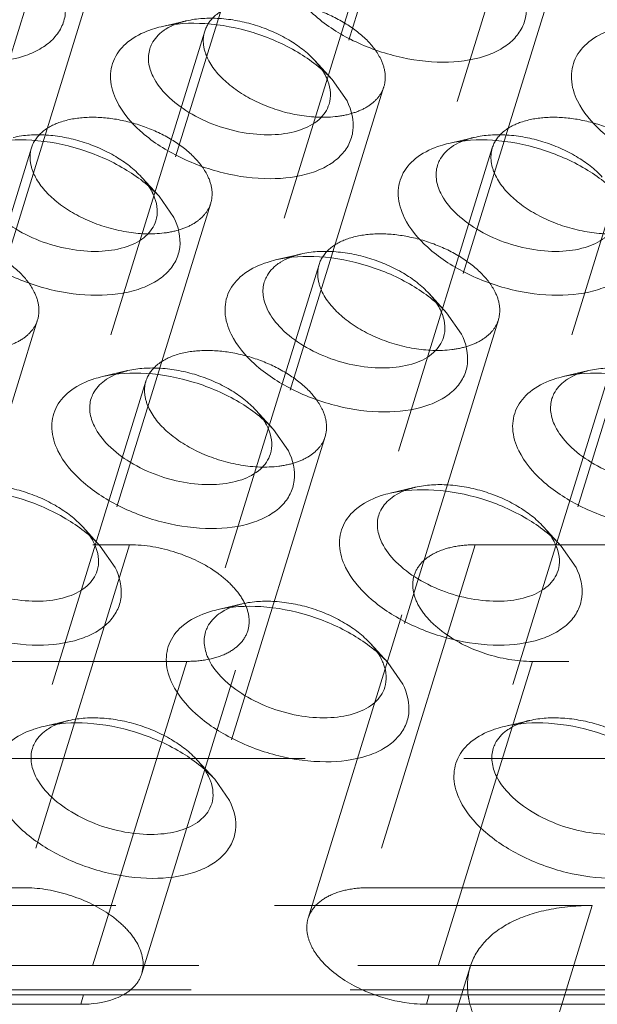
# Model space of a CAD drawing. Header units: millimetres. Extents: x 4065 to 8083, y -652 to 5416.
# Tile 249 of 256: x 5003 to 5012, y 5215 to 5231. Entities that reach past the tile are written whole.
import ezdxf

# ---------------------------------------------------------------- set-up
doc = ezdxf.new("R2010")
doc.units = ezdxf.units.MM
doc.header["$LTSCALE"] = 0.8
doc.linetypes.add('HIDDEN', pattern=[9.525, 6.35, -3.175])
doc.layers.get('0').update_dxf_attribs({"linetype": 'CONTINUOUS', "lineweight": 0})
doc.layers.add('3', color=5, linetype='HIDDEN', lineweight=0)

msp = doc.modelspace()

# ---------------------------------------------------------------- linework, layer by layer
for p, q in [((5008.196, 5230.235), (5008.434, 5229.894)), ((5005.427, 5228.37), (5005.665, 5228.029)), ((5010.026, 5226.505), (5010.264, 5226.164)), ((5007.257, 5224.64), (5007.495, 5224.299)), ((5004.488, 5222.775), (5004.726, 5222.434)), ((5011.857, 5222.775), (5012.095, 5222.434)), ((5009.088, 5220.911), (5009.326, 5220.569)), ((5006.318, 5219.046), (5006.556, 5218.705)), ((4961.894, 5215.597), (5094.796, 5215.597)), ((5004.222, 5215.597), (5004.176, 5215.447)), ((5009.748, 5215.597), (5009.702, 5215.447)), ((5004.176, 5215.447), (4965.491, 5215.447)), ((5048.387, 5215.447), (5009.702, 5215.447))]:
    msp.add_line(p, q)
for centre in [(5007.37, 5229.928), (5004.6, 5228.064), (5009.2, 5226.199), (5006.431, 5224.334), (5003.662, 5222.469), (5011.03, 5222.469), (5008.261, 5220.604), (5005.492, 5218.739)]:
    msp.add_arc(centre, 0.808, 20.4981, 26.1954)
for points, knots in [([(5003.835, 5231.758), (5003.906, 5231.613), (5003.967, 5231.366), (5003.874, 5231.059), (5003.73, 5230.865), (5003.519, 5230.71), (5003.146, 5230.552), (5002.57, 5230.485), (5001.838, 5230.584), (5001.126, 5230.846), (5000.533, 5231.231), (5000.239, 5231.577), (5000.151, 5231.758)], [0, 0, 0, 0, 0.096773, 0.141577, 0.188039, 0.23902, 0.296136, 0.42893, 0.580086, 0.73539, 0.87927, 1, 1, 1, 1]), ([(5011.203, 5231.758), (5011.274, 5231.613), (5011.335, 5231.366), (5011.242, 5231.059), (5011.098, 5230.865), (5010.888, 5230.71), (5010.515, 5230.552), (5009.939, 5230.485), (5009.207, 5230.584), (5008.494, 5230.846), (5007.902, 5231.231), (5007.608, 5231.577), (5007.519, 5231.758)], [0, 0, 0, 0, 0.096773, 0.141577, 0.188039, 0.23902, 0.296136, 0.42893, 0.580086, 0.73539, 0.87927, 1, 1, 1, 1]), ([(5004.75, 5229.894), (5004.696, 5230.003), (5004.625, 5230.231), (5004.689, 5230.587), (5004.93, 5230.87), (5005.156, 5230.983), (5005.281, 5231.028)], [0, 0, 0, 0, 0.254004, 0.482836, 0.721908, 1, 1, 1, 1]), ([(5005.281, 5231.028), (5005.296, 5231.033), (5005.355, 5231.053), (5005.415, 5231.069), (5005.461, 5231.08)], [0, 0, 0, 0, 0.243995, 1, 1, 1, 1]), ([(5005.461, 5231.08), (5005.689, 5231.134), (5006.191, 5231.159), (5006.939, 5231.015), (5007.637, 5230.712), (5008.038, 5230.408), (5008.196, 5230.235)], [0, 0, 0, 0, 0.236674, 0.49996, 0.763238, 1, 1, 1, 1]), ([(5005.493, 5231.014), (5005.508, 5231.024), (5005.571, 5231.067), (5005.64, 5231.101), (5005.695, 5231.123)], [0, 0, 0, 0, 0.238443, 1, 1, 1, 1]), ([(5012.118, 5229.894), (5012.065, 5230.003), (5011.993, 5230.231), (5012.058, 5230.587), (5012.298, 5230.87), (5012.524, 5230.983), (5012.65, 5231.028)], [0, 0, 0, 0, 0.254004, 0.482836, 0.721908, 1, 1, 1, 1]), ([(5005.28, 5230.728), (5005.288, 5230.755), (5005.334, 5230.867), (5005.42, 5230.96), (5005.493, 5231.014)], [0, 0, 0, 0, 0.240012, 1, 1, 1, 1]), ([(5005.332, 5230.285), (5005.296, 5230.357), (5005.247, 5230.503), (5005.259, 5230.659), (5005.28, 5230.728)], [0, 0, 0, 0, 0.525878, 1, 1, 1, 1]), ([(5008.146, 5229.843), (5008.118, 5229.75), (5007.989, 5229.567), (5007.672, 5229.406), (5007.266, 5229.338), (5006.648, 5229.378), (5006.039, 5229.593), (5005.559, 5229.953), (5005.387, 5230.173), (5005.332, 5230.285)], [0, 0, 0, 0, 0.088055, 0.191757, 0.316249, 0.457585, 0.752193, 0.885964, 1, 1, 1, 1]), ([(5008.127, 5230.211), (5008.149, 5230.151), (5008.178, 5230.027), (5008.164, 5229.9), (5008.146, 5229.843)], [0, 0, 0, 0, 0.519412, 1, 1, 1, 1]), ([(5008.434, 5229.894), (5008.505, 5229.748), (5008.566, 5229.501), (5008.473, 5229.194), (5008.329, 5229), (5008.119, 5228.845), (5007.746, 5228.687), (5007.17, 5228.621), (5006.437, 5228.719), (5005.725, 5228.981), (5005.133, 5229.366), (5004.839, 5229.713), (5004.75, 5229.894)], [0, 0, 0, 0, 0.096773, 0.141577, 0.188039, 0.23902, 0.296136, 0.42893, 0.580086, 0.73539, 0.87927, 1, 1, 1, 1]), ([(5015.803, 5229.894), (5015.874, 5229.748), (5015.935, 5229.501), (5015.842, 5229.194), (5015.697, 5229), (5015.487, 5228.845), (5015.114, 5228.687), (5014.538, 5228.621), (5013.806, 5228.719), (5013.094, 5228.981), (5012.501, 5229.366), (5012.207, 5229.713), (5012.118, 5229.894)], [0, 0, 0, 0, 0.096773, 0.141577, 0.188039, 0.23902, 0.296136, 0.42893, 0.580086, 0.73539, 0.87927, 1, 1, 1, 1]), ([(5002.691, 5229.215), (5002.92, 5229.269), (5003.422, 5229.294), (5004.17, 5229.15), (5004.868, 5228.847), (5005.269, 5228.543), (5005.427, 5228.37)], [0, 0, 0, 0, 0.236674, 0.49996, 0.763238, 1, 1, 1, 1]), ([(5009.349, 5228.029), (5009.296, 5228.138), (5009.224, 5228.366), (5009.288, 5228.722), (5009.529, 5229.005), (5009.755, 5229.118), (5009.881, 5229.163)], [0, 0, 0, 0, 0.254004, 0.482836, 0.721908, 1, 1, 1, 1]), ([(5009.879, 5228.863), (5009.888, 5228.891), (5009.933, 5229.002), (5010.019, 5229.095), (5010.093, 5229.149)], [0, 0, 0, 0, 0.240012, 1, 1, 1, 1]), ([(5009.881, 5229.163), (5009.895, 5229.168), (5009.954, 5229.188), (5010.014, 5229.205), (5010.06, 5229.215)], [0, 0, 0, 0, 0.243995, 1, 1, 1, 1]), ([(5010.06, 5229.215), (5010.288, 5229.269), (5010.791, 5229.294), (5011.538, 5229.15), (5012.236, 5228.847), (5012.637, 5228.543), (5012.796, 5228.37)], [0, 0, 0, 0, 0.236674, 0.49996, 0.763238, 1, 1, 1, 1]), ([(5010.093, 5229.149), (5010.107, 5229.16), (5010.171, 5229.202), (5010.24, 5229.236), (5010.294, 5229.258)], [0, 0, 0, 0, 0.238443, 1, 1, 1, 1]), ([(5009.931, 5228.42), (5009.896, 5228.492), (5009.847, 5228.638), (5009.858, 5228.794), (5009.879, 5228.863)], [0, 0, 0, 0, 0.525878, 1, 1, 1, 1]), ([(5005.377, 5227.978), (5005.349, 5227.885), (5005.22, 5227.702), (5004.903, 5227.541), (5004.497, 5227.473), (5003.879, 5227.513), (5003.27, 5227.729), (5002.79, 5228.089), (5002.618, 5228.308), (5002.562, 5228.42)], [0, 0, 0, 0, 0.088055, 0.191757, 0.316249, 0.457585, 0.752193, 0.885964, 1, 1, 1, 1]), ([(5005.357, 5228.347), (5005.38, 5228.286), (5005.409, 5228.162), (5005.395, 5228.035), (5005.377, 5227.978)], [0, 0, 0, 0, 0.519412, 1, 1, 1, 1]), ([(5012.746, 5227.978), (5012.717, 5227.885), (5012.589, 5227.702), (5012.271, 5227.541), (5011.866, 5227.473), (5011.247, 5227.513), (5010.638, 5227.729), (5010.158, 5228.089), (5009.986, 5228.308), (5009.931, 5228.42)], [0, 0, 0, 0, 0.088055, 0.191757, 0.316249, 0.457585, 0.752193, 0.885964, 1, 1, 1, 1]), ([(5005.665, 5228.029), (5005.736, 5227.884), (5005.797, 5227.636), (5005.704, 5227.329), (5005.56, 5227.135), (5005.35, 5226.981), (5004.977, 5226.823), (5004.401, 5226.756), (5003.668, 5226.855), (5002.956, 5227.116), (5002.364, 5227.501), (5002.07, 5227.848), (5001.981, 5228.029)], [0, 0, 0, 0, 0.096773, 0.141577, 0.188039, 0.23902, 0.296136, 0.42893, 0.580086, 0.73539, 0.87927, 1, 1, 1, 1]), ([(5013.034, 5228.029), (5013.105, 5227.884), (5013.166, 5227.636), (5013.073, 5227.329), (5012.928, 5227.135), (5012.718, 5226.981), (5012.345, 5226.823), (5011.769, 5226.756), (5011.037, 5226.855), (5010.325, 5227.116), (5009.732, 5227.501), (5009.438, 5227.848), (5009.349, 5228.029)], [0, 0, 0, 0, 0.096773, 0.141577, 0.188039, 0.23902, 0.296136, 0.42893, 0.580086, 0.73539, 0.87927, 1, 1, 1, 1]), ([(5007.291, 5227.351), (5007.519, 5227.404), (5008.022, 5227.43), (5008.769, 5227.285), (5009.467, 5226.982), (5009.868, 5226.678), (5010.026, 5226.505)], [0, 0, 0, 0, 0.236674, 0.49996, 0.763238, 1, 1, 1, 1]), ([(5006.58, 5226.164), (5006.527, 5226.273), (5006.455, 5226.502), (5006.519, 5226.857), (5006.76, 5227.14), (5006.986, 5227.254), (5007.112, 5227.298)], [0, 0, 0, 0, 0.254004, 0.482836, 0.721908, 1, 1, 1, 1]), ([(5007.11, 5226.998), (5007.119, 5227.026), (5007.164, 5227.137), (5007.25, 5227.23), (5007.323, 5227.284)], [0, 0, 0, 0, 0.240012, 1, 1, 1, 1]), ([(5007.112, 5227.298), (5007.126, 5227.303), (5007.185, 5227.323), (5007.245, 5227.34), (5007.291, 5227.351)], [0, 0, 0, 0, 0.243995, 1, 1, 1, 1]), ([(5007.323, 5227.284), (5007.338, 5227.295), (5007.401, 5227.338), (5007.471, 5227.372), (5007.525, 5227.393)], [0, 0, 0, 0, 0.238443, 1, 1, 1, 1]), ([(5007.162, 5226.556), (5007.127, 5226.627), (5007.078, 5226.774), (5007.089, 5226.93), (5007.11, 5226.998)], [0, 0, 0, 0, 0.525878, 1, 1, 1, 1]), ([(5009.977, 5226.113), (5009.948, 5226.02), (5009.82, 5225.837), (5009.502, 5225.676), (5009.096, 5225.609), (5008.478, 5225.648), (5007.869, 5225.864), (5007.389, 5226.224), (5007.217, 5226.443), (5007.162, 5226.556)], [0, 0, 0, 0, 0.088055, 0.191757, 0.316249, 0.457585, 0.752193, 0.885964, 1, 1, 1, 1]), ([(5009.957, 5226.482), (5009.979, 5226.421), (5010.009, 5226.297), (5009.994, 5226.17), (5009.977, 5226.113)], [0, 0, 0, 0, 0.519412, 1, 1, 1, 1]), ([(5010.264, 5226.164), (5010.336, 5226.019), (5010.396, 5225.771), (5010.303, 5225.465), (5010.159, 5225.271), (5009.949, 5225.116), (5009.576, 5224.958), (5009, 5224.891), (5008.268, 5224.99), (5007.555, 5225.251), (5006.963, 5225.636), (5006.669, 5225.983), (5006.58, 5226.164)], [0, 0, 0, 0, 0.096773, 0.141577, 0.188039, 0.23902, 0.296136, 0.42893, 0.580086, 0.73539, 0.87927, 1, 1, 1, 1]), ([(5004.522, 5225.486), (5004.75, 5225.539), (5005.252, 5225.565), (5006, 5225.42), (5006.698, 5225.118), (5007.099, 5224.813), (5007.257, 5224.64)], [0, 0, 0, 0, 0.236674, 0.49996, 0.763238, 1, 1, 1, 1]), ([(5004.554, 5225.419), (5004.569, 5225.43), (5004.632, 5225.473), (5004.702, 5225.507), (5004.756, 5225.528)], [0, 0, 0, 0, 0.238443, 1, 1, 1, 1]), ([(5011.89, 5225.486), (5012.118, 5225.539), (5012.621, 5225.565), (5013.368, 5225.42), (5014.067, 5225.118), (5014.468, 5224.813), (5014.626, 5224.64)], [0, 0, 0, 0, 0.236674, 0.49996, 0.763238, 1, 1, 1, 1]), ([(5011.923, 5225.419), (5011.937, 5225.43), (5012.001, 5225.473), (5012.07, 5225.507), (5012.124, 5225.528)], [0, 0, 0, 0, 0.238443, 1, 1, 1, 1]), ([(5003.811, 5224.299), (5003.757, 5224.408), (5003.686, 5224.637), (5003.75, 5224.992), (5003.991, 5225.275), (5004.217, 5225.389), (5004.343, 5225.433)], [0, 0, 0, 0, 0.254004, 0.482836, 0.721908, 1, 1, 1, 1]), ([(5004.341, 5225.133), (5004.35, 5225.161), (5004.395, 5225.273), (5004.481, 5225.365), (5004.554, 5225.419)], [0, 0, 0, 0, 0.240012, 1, 1, 1, 1]), ([(5004.343, 5225.433), (5004.357, 5225.438), (5004.416, 5225.458), (5004.476, 5225.475), (5004.522, 5225.486)], [0, 0, 0, 0, 0.243995, 1, 1, 1, 1]), ([(5011.18, 5224.299), (5011.126, 5224.408), (5011.054, 5224.637), (5011.119, 5224.992), (5011.359, 5225.275), (5011.585, 5225.389), (5011.711, 5225.433)], [0, 0, 0, 0, 0.254004, 0.482836, 0.721908, 1, 1, 1, 1]), ([(5011.71, 5225.133), (5011.718, 5225.161), (5011.763, 5225.273), (5011.849, 5225.365), (5011.923, 5225.419)], [0, 0, 0, 0, 0.240012, 1, 1, 1, 1]), ([(5011.711, 5225.433), (5011.725, 5225.438), (5011.784, 5225.458), (5011.844, 5225.475), (5011.89, 5225.486)], [0, 0, 0, 0, 0.243995, 1, 1, 1, 1]), ([(5004.393, 5224.691), (5004.358, 5224.762), (5004.309, 5224.909), (5004.32, 5225.065), (5004.341, 5225.133)], [0, 0, 0, 0, 0.525878, 1, 1, 1, 1]), ([(5011.761, 5224.691), (5011.726, 5224.762), (5011.677, 5224.909), (5011.688, 5225.065), (5011.71, 5225.133)], [0, 0, 0, 0, 0.525878, 1, 1, 1, 1]), ([(5007.207, 5224.248), (5007.179, 5224.156), (5007.051, 5223.973), (5006.733, 5223.811), (5006.327, 5223.744), (5005.709, 5223.783), (5005.1, 5223.999), (5004.62, 5224.359), (5004.448, 5224.578), (5004.393, 5224.691)], [0, 0, 0, 0, 0.088055, 0.191757, 0.316249, 0.457585, 0.752193, 0.885964, 1, 1, 1, 1]), ([(5007.188, 5224.617), (5007.21, 5224.556), (5007.239, 5224.433), (5007.225, 5224.305), (5007.207, 5224.248)], [0, 0, 0, 0, 0.519412, 1, 1, 1, 1]), ([(5014.576, 5224.248), (5014.547, 5224.156), (5014.419, 5223.973), (5014.101, 5223.811), (5013.696, 5223.744), (5013.077, 5223.783), (5012.469, 5223.999), (5011.988, 5224.359), (5011.816, 5224.578), (5011.761, 5224.691)], [0, 0, 0, 0, 0.088055, 0.191757, 0.316249, 0.457585, 0.752193, 0.885964, 1, 1, 1, 1]), ([(5007.495, 5224.299), (5007.567, 5224.154), (5007.627, 5223.906), (5007.534, 5223.6), (5007.39, 5223.406), (5007.18, 5223.251), (5006.807, 5223.093), (5006.231, 5223.026), (5005.499, 5223.125), (5004.786, 5223.386), (5004.194, 5223.771), (5003.9, 5224.118), (5003.811, 5224.299)], [0, 0, 0, 0, 0.096773, 0.141577, 0.188039, 0.23902, 0.296136, 0.42893, 0.580086, 0.73539, 0.87927, 1, 1, 1, 1]), ([(5014.864, 5224.299), (5014.935, 5224.154), (5014.996, 5223.906), (5014.903, 5223.6), (5014.759, 5223.406), (5014.548, 5223.251), (5014.175, 5223.093), (5013.599, 5223.026), (5012.867, 5223.125), (5012.155, 5223.386), (5011.562, 5223.771), (5011.268, 5224.118), (5011.18, 5224.299)], [0, 0, 0, 0, 0.096773, 0.141577, 0.188039, 0.23902, 0.296136, 0.42893, 0.580086, 0.73539, 0.87927, 1, 1, 1, 1]), ([(5001.753, 5223.621), (5001.981, 5223.674), (5002.483, 5223.7), (5003.231, 5223.556), (5003.929, 5223.253), (5004.33, 5222.948), (5004.488, 5222.775)], [0, 0, 0, 0, 0.236674, 0.49996, 0.763238, 1, 1, 1, 1]), ([(5008.942, 5223.569), (5008.956, 5223.574), (5009.015, 5223.594), (5009.075, 5223.61), (5009.121, 5223.621)], [0, 0, 0, 0, 0.243995, 1, 1, 1, 1]), ([(5009.121, 5223.621), (5009.349, 5223.674), (5009.852, 5223.7), (5010.599, 5223.556), (5011.298, 5223.253), (5011.699, 5222.948), (5011.857, 5222.775)], [0, 0, 0, 0, 0.236674, 0.49996, 0.763238, 1, 1, 1, 1]), ([(5009.154, 5223.554), (5009.168, 5223.565), (5009.232, 5223.608), (5009.301, 5223.642), (5009.355, 5223.663)], [0, 0, 0, 0, 0.238443, 1, 1, 1, 1]), ([(5008.41, 5222.434), (5008.357, 5222.544), (5008.285, 5222.772), (5008.35, 5223.128), (5008.59, 5223.41), (5008.816, 5223.524), (5008.942, 5223.569)], [0, 0, 0, 0, 0.254004, 0.482836, 0.721908, 1, 1, 1, 1]), ([(5008.94, 5223.268), (5008.949, 5223.296), (5008.994, 5223.408), (5009.08, 5223.5), (5009.154, 5223.554)], [0, 0, 0, 0, 0.240012, 1, 1, 1, 1]), ([(5008.992, 5222.826), (5008.957, 5222.897), (5008.908, 5223.044), (5008.919, 5223.2), (5008.94, 5223.268)], [0, 0, 0, 0, 0.525878, 1, 1, 1, 1]), ([(5004.438, 5222.383), (5004.41, 5222.291), (5004.281, 5222.108), (5003.964, 5221.946), (5003.558, 5221.879), (5002.94, 5221.919), (5002.331, 5222.134), (5001.851, 5222.494), (5001.679, 5222.713), (5001.624, 5222.826)], [0, 0, 0, 0, 0.088055, 0.191757, 0.316249, 0.457585, 0.752193, 0.885964, 1, 1, 1, 1]), ([(5004.419, 5222.752), (5004.441, 5222.691), (5004.47, 5222.568), (5004.456, 5222.441), (5004.438, 5222.383)], [0, 0, 0, 0, 0.519412, 1, 1, 1, 1]), ([(5011.807, 5222.383), (5011.778, 5222.291), (5011.65, 5222.108), (5011.332, 5221.946), (5010.927, 5221.879), (5010.308, 5221.919), (5009.699, 5222.134), (5009.219, 5222.494), (5009.047, 5222.713), (5008.992, 5222.826)], [0, 0, 0, 0, 0.088055, 0.191757, 0.316249, 0.457585, 0.752193, 0.885964, 1, 1, 1, 1]), ([(5011.787, 5222.752), (5011.81, 5222.691), (5011.839, 5222.568), (5011.824, 5222.441), (5011.807, 5222.383)], [0, 0, 0, 0, 0.519412, 1, 1, 1, 1]), ([(5004.726, 5222.434), (5004.797, 5222.289), (5004.858, 5222.041), (5004.765, 5221.735), (5004.621, 5221.541), (5004.411, 5221.386), (5004.038, 5221.228), (5003.462, 5221.161), (5002.73, 5221.26), (5002.017, 5221.521), (5001.425, 5221.907), (5001.131, 5222.253), (5001.042, 5222.434)], [0, 0, 0, 0, 0.096773, 0.141577, 0.188039, 0.23902, 0.296136, 0.42893, 0.580086, 0.73539, 0.87927, 1, 1, 1, 1]), ([(5012.095, 5222.434), (5012.166, 5222.289), (5012.227, 5222.041), (5012.134, 5221.735), (5011.99, 5221.541), (5011.779, 5221.386), (5011.406, 5221.228), (5010.83, 5221.161), (5010.098, 5221.26), (5009.386, 5221.521), (5008.793, 5221.907), (5008.499, 5222.253), (5008.41, 5222.434)], [0, 0, 0, 0, 0.096773, 0.141577, 0.188039, 0.23902, 0.296136, 0.42893, 0.580086, 0.73539, 0.87927, 1, 1, 1, 1]), ([(5006.173, 5221.704), (5006.187, 5221.709), (5006.246, 5221.729), (5006.306, 5221.745), (5006.352, 5221.756)], [0, 0, 0, 0, 0.243995, 1, 1, 1, 1]), ([(5006.352, 5221.756), (5006.58, 5221.81), (5007.083, 5221.835), (5007.83, 5221.691), (5008.528, 5221.388), (5008.929, 5221.084), (5009.088, 5220.911)], [0, 0, 0, 0, 0.236674, 0.49996, 0.763238, 1, 1, 1, 1]), ([(5006.385, 5221.689), (5006.399, 5221.7), (5006.463, 5221.743), (5006.532, 5221.777), (5006.586, 5221.798)], [0, 0, 0, 0, 0.238443, 1, 1, 1, 1]), ([(5005.641, 5220.569), (5005.588, 5220.679), (5005.516, 5220.907), (5005.58, 5221.263), (5005.821, 5221.545), (5006.047, 5221.659), (5006.173, 5221.704)], [0, 0, 0, 0, 0.254004, 0.482836, 0.721908, 1, 1, 1, 1]), ([(5006.171, 5221.404), (5006.18, 5221.431), (5006.225, 5221.543), (5006.311, 5221.635), (5006.385, 5221.689)], [0, 0, 0, 0, 0.240012, 1, 1, 1, 1]), ([(5006.223, 5220.961), (5006.188, 5221.032), (5006.139, 5221.179), (5006.15, 5221.335), (5006.171, 5221.404)], [0, 0, 0, 0, 0.525878, 1, 1, 1, 1]), ([(5009.038, 5220.518), (5009.009, 5220.426), (5008.881, 5220.243), (5008.563, 5220.082), (5008.158, 5220.014), (5007.539, 5220.054), (5006.93, 5220.269), (5006.45, 5220.629), (5006.278, 5220.848), (5006.223, 5220.961)], [0, 0, 0, 0, 0.088055, 0.191757, 0.316249, 0.457585, 0.752193, 0.885964, 1, 1, 1, 1]), ([(5009.018, 5220.887), (5009.041, 5220.827), (5009.07, 5220.703), (5009.055, 5220.576), (5009.038, 5220.518)], [0, 0, 0, 0, 0.519412, 1, 1, 1, 1]), ([(5009.326, 5220.569), (5009.397, 5220.424), (5009.458, 5220.177), (5009.365, 5219.87), (5009.22, 5219.676), (5009.01, 5219.521), (5008.637, 5219.363), (5008.061, 5219.296), (5007.329, 5219.395), (5006.617, 5219.657), (5006.024, 5220.042), (5005.73, 5220.388), (5005.641, 5220.569)], [0, 0, 0, 0, 0.096773, 0.141577, 0.188039, 0.23902, 0.296136, 0.42893, 0.580086, 0.73539, 0.87927, 1, 1, 1, 1]), ([(5003.404, 5219.839), (5003.418, 5219.844), (5003.477, 5219.864), (5003.537, 5219.88), (5003.583, 5219.891)], [0, 0, 0, 0, 0.243995, 1, 1, 1, 1]), ([(5003.583, 5219.891), (5003.811, 5219.945), (5004.314, 5219.97), (5005.061, 5219.826), (5005.759, 5219.523), (5006.16, 5219.219), (5006.318, 5219.046)], [0, 0, 0, 0, 0.236674, 0.49996, 0.763238, 1, 1, 1, 1]), ([(5003.615, 5219.825), (5003.63, 5219.835), (5003.693, 5219.878), (5003.763, 5219.912), (5003.817, 5219.934)], [0, 0, 0, 0, 0.238443, 1, 1, 1, 1]), ([(5010.772, 5219.839), (5010.786, 5219.844), (5010.845, 5219.864), (5010.906, 5219.88), (5010.951, 5219.891)], [0, 0, 0, 0, 0.243995, 1, 1, 1, 1]), ([(5010.951, 5219.891), (5011.179, 5219.945), (5011.682, 5219.97), (5012.429, 5219.826), (5013.128, 5219.523), (5013.529, 5219.219), (5013.687, 5219.046)], [0, 0, 0, 0, 0.236674, 0.49996, 0.763238, 1, 1, 1, 1]), ([(5010.984, 5219.825), (5010.999, 5219.835), (5011.062, 5219.878), (5011.131, 5219.912), (5011.185, 5219.934)], [0, 0, 0, 0, 0.238443, 1, 1, 1, 1]), ([(5002.872, 5218.705), (5002.819, 5218.814), (5002.747, 5219.042), (5002.811, 5219.398), (5003.052, 5219.681), (5003.278, 5219.794), (5003.404, 5219.839)], [0, 0, 0, 0, 0.254004, 0.482836, 0.721908, 1, 1, 1, 1]), ([(5003.402, 5219.539), (5003.411, 5219.566), (5003.456, 5219.678), (5003.542, 5219.771), (5003.615, 5219.825)], [0, 0, 0, 0, 0.240012, 1, 1, 1, 1]), ([(5010.241, 5218.705), (5010.187, 5218.814), (5010.115, 5219.042), (5010.18, 5219.398), (5010.42, 5219.681), (5010.647, 5219.794), (5010.772, 5219.839)], [0, 0, 0, 0, 0.254004, 0.482836, 0.721908, 1, 1, 1, 1]), ([(5010.771, 5219.539), (5010.779, 5219.566), (5010.825, 5219.678), (5010.91, 5219.771), (5010.984, 5219.825)], [0, 0, 0, 0, 0.240012, 1, 1, 1, 1]), ([(5003.454, 5219.096), (5003.419, 5219.168), (5003.37, 5219.314), (5003.381, 5219.47), (5003.402, 5219.539)], [0, 0, 0, 0, 0.525878, 1, 1, 1, 1]), ([(5010.822, 5219.096), (5010.787, 5219.168), (5010.738, 5219.314), (5010.75, 5219.47), (5010.771, 5219.539)], [0, 0, 0, 0, 0.525878, 1, 1, 1, 1]), ([(5006.269, 5218.654), (5006.24, 5218.561), (5006.112, 5218.378), (5005.794, 5218.217), (5005.388, 5218.149), (5004.77, 5218.189), (5004.161, 5218.405), (5003.681, 5218.764), (5003.509, 5218.984), (5003.454, 5219.096)], [0, 0, 0, 0, 0.088055, 0.191757, 0.316249, 0.457585, 0.752193, 0.885964, 1, 1, 1, 1]), ([(5013.637, 5218.654), (5013.609, 5218.561), (5013.48, 5218.378), (5013.162, 5218.217), (5012.757, 5218.149), (5012.139, 5218.189), (5011.53, 5218.405), (5011.049, 5218.764), (5010.878, 5218.984), (5010.822, 5219.096)], [0, 0, 0, 0, 0.088055, 0.191757, 0.316249, 0.457585, 0.752193, 0.885964, 1, 1, 1, 1]), ([(5006.249, 5219.022), (5006.271, 5218.962), (5006.301, 5218.838), (5006.286, 5218.711), (5006.269, 5218.654)], [0, 0, 0, 0, 0.519412, 1, 1, 1, 1]), ([(5006.556, 5218.705), (5006.628, 5218.559), (5006.688, 5218.312), (5006.595, 5218.005), (5006.451, 5217.811), (5006.241, 5217.656), (5005.868, 5217.498), (5005.292, 5217.432), (5004.56, 5217.53), (5003.848, 5217.792), (5003.255, 5218.177), (5002.961, 5218.524), (5002.872, 5218.705)], [0, 0, 0, 0, 0.096773, 0.141577, 0.188039, 0.23902, 0.296136, 0.42893, 0.580086, 0.73539, 0.87927, 1, 1, 1, 1]), ([(5013.925, 5218.705), (5013.996, 5218.559), (5014.057, 5218.312), (5013.964, 5218.005), (5013.82, 5217.811), (5013.61, 5217.656), (5013.237, 5217.498), (5012.66, 5217.432), (5011.928, 5217.53), (5011.216, 5217.792), (5010.623, 5218.177), (5010.33, 5218.524), (5010.241, 5218.705)], [0, 0, 0, 0, 0.096773, 0.141577, 0.188039, 0.23902, 0.296136, 0.42893, 0.580086, 0.73539, 0.87927, 1, 1, 1, 1]), ([(5004.842, 5215.591), (5004.797, 5215.567), (5004.587, 5215.476), (5004.353, 5215.447), (5004.176, 5215.447)], [0, 0, 0, 0, 0.224131, 1, 1, 1, 1]), ([(5009.702, 5215.447), (5009.636, 5215.447), (5009.362, 5215.461), (5009.091, 5215.522), (5008.895, 5215.591)], [0, 0, 0, 0, 0.240946, 1, 1, 1, 1])]:
    msp.add_open_spline(points, degree=3, knots=knots)
for points in [[(5008.04, 5230.381), (5008.06, 5230.35), (5008.079, 5230.318), (5008.095, 5230.285)], [(5005.271, 5228.516), (5005.291, 5228.485), (5005.309, 5228.453), (5005.326, 5228.42)], [(5009.871, 5226.651), (5009.89, 5226.62), (5009.909, 5226.588), (5009.925, 5226.556)], [(5007.102, 5224.787), (5007.121, 5224.756), (5007.14, 5224.724), (5007.156, 5224.691)], [(5004.332, 5222.922), (5004.352, 5222.891), (5004.371, 5222.859), (5004.387, 5222.826)], [(5011.701, 5222.922), (5011.721, 5222.891), (5011.739, 5222.859), (5011.755, 5222.826)], [(5008.932, 5221.057), (5008.952, 5221.026), (5008.97, 5220.994), (5008.986, 5220.961)], [(5006.163, 5219.192), (5006.183, 5219.161), (5006.201, 5219.129), (5006.217, 5219.096)]]:
    msp.add_open_spline(points, degree=3)
at = {"layer": '3'}
for p, q in [((5007.095, 5236.603), (5005.28, 5230.728)), ((5009.962, 5235.717), (5008.146, 5229.842)), ((5004.326, 5234.738), (5002.511, 5228.863)), ((5011.695, 5234.738), (5009.879, 5228.863)), ((5007.193, 5233.852), (5005.377, 5227.977)), ((5008.926, 5232.873), (5007.11, 5226.998)), ((5004.423, 5231.988), (5002.608, 5226.113)), ((5011.792, 5231.988), (5009.976, 5226.113)), ((5005.864, 5231.175), (5005.46, 5231.08)), ((5006.157, 5231.009), (5004.341, 5225.134)), ((5013.525, 5231.009), (5011.71, 5225.134)), ((5007.916, 5230.541), (5008.196, 5230.235)), ((5009.023, 5230.123), (5007.207, 5224.248)), ((5010.464, 5229.31), (5010.06, 5229.215)), ((5003.387, 5229.144), (5001.572, 5223.269)), ((5010.756, 5229.144), (5008.94, 5223.269)), ((5005.147, 5228.676), (5005.427, 5228.37)), ((5006.254, 5228.258), (5004.438, 5222.383)), ((5013.622, 5228.258), (5011.807, 5222.383)), ((5007.695, 5227.446), (5007.291, 5227.351)), ((5007.987, 5227.279), (5006.171, 5221.404)), ((5009.746, 5226.812), (5010.026, 5226.505)), ((5003.485, 5226.393), (5001.669, 5220.518)), ((5010.853, 5226.393), (5009.038, 5220.518)), ((5004.925, 5225.581), (5004.522, 5225.486)), ((5012.294, 5225.581), (5011.89, 5225.486)), ((5005.218, 5225.414), (5003.402, 5219.539)), ((5012.586, 5225.414), (5010.771, 5219.539)), ((5006.977, 5224.947), (5007.257, 5224.64)), ((5008.084, 5224.528), (5006.268, 5218.653)), ((5009.525, 5223.716), (5009.121, 5223.621)), ((5004.208, 5223.082), (5004.488, 5222.775)), ((5011.576, 5223.082), (5011.856, 5222.775)), ((4966.271, 5222.796), (5004.955, 5222.796)), ((5004.955, 5222.796), (5003.261, 5217.312)), ((5010.482, 5222.796), (5008.787, 5217.312)), ((5010.482, 5222.796), (5049.166, 5222.796)), ((5007.812, 5216.823), (5009.506, 5222.306)), ((5006.756, 5221.851), (5006.352, 5221.756)), ((5005.152, 5215.937), (5006.846, 5221.42)), ((5008.807, 5221.217), (5009.087, 5220.911)), ((5005.87, 5220.931), (4967.186, 5220.931)), ((5005.87, 5220.931), (5004.222, 5215.597)), ((5011.397, 5220.931), (5009.748, 5215.597)), ((5050.081, 5220.931), (5011.397, 5220.931)), ((5003.987, 5219.986), (5003.583, 5219.891)), ((5011.355, 5219.986), (5010.951, 5219.891)), ((5015.383, 5219.377), (4977.159, 5219.377)), ((5006.038, 5219.352), (5006.318, 5219.046)), ((4964.576, 5217.312), (5003.261, 5217.312)), ((5008.787, 5217.312), (5047.472, 5217.312)), ((5012.354, 5217.027), (4999.459, 5217.027)), ((5012.354, 5217.027), (5011.628, 5214.677)), ((4962.884, 5216.069), (5094.595, 5216.069)), ((5005.174, 5216.069), (5005.151, 5215.936)), ((5010.403, 5216.048), (5009.677, 5213.698)), ((4962.763, 5215.677), (5094.474, 5215.677))]:
    msp.add_line(p, q, dxfattribs=at)
for centre in [(5006.101, 5230.092), (5010.701, 5228.227), (5007.931, 5226.362), (5005.162, 5224.498), (5012.531, 5224.498), (5009.762, 5222.633), (5006.993, 5220.768), (5004.223, 5218.903), (5011.592, 5218.903)]:
    msp.add_arc(centre, 1.108, 109.6104, 111.5294, dxfattribs=at)
for points, knots in [([(5008.971, 5230.566), (5008.916, 5230.678), (5008.744, 5230.898), (5008.394, 5231.16), (5007.964, 5231.362), (5007.496, 5231.483), (5007.036, 5231.513), (5006.631, 5231.445), (5006.313, 5231.284), (5006.185, 5231.101), (5006.157, 5231.008)], [0, 0, 0, 0, 0.11391, 0.247494, 0.393901, 0.543049, 0.684203, 0.808528, 0.912094, 1, 1, 1, 1]), ([(5005.865, 5231.175), (5006.036, 5231.215), (5006.413, 5231.234), (5006.973, 5231.126), (5007.497, 5230.899), (5007.798, 5230.671), (5007.916, 5230.541)], [0, 0, 0, 0, 0.236698, 0.500006, 0.763355, 1, 1, 1, 1]), ([(5006.157, 5231.008), (5006.135, 5230.94), (5006.124, 5230.784), (5006.173, 5230.637), (5006.208, 5230.566)], [0, 0, 0, 0, 0.474456, 1, 1, 1, 1]), ([(5006.208, 5230.566), (5006.283, 5230.413), (5006.541, 5230.125), (5007.053, 5229.823), (5007.655, 5229.642), (5008.08, 5229.622), (5008.28, 5229.647)], [0, 0, 0, 0, 0.214357, 0.471697, 0.744871, 1, 1, 1, 1]), ([(5009.023, 5230.123), (5009.044, 5230.192), (5009.055, 5230.348), (5009.006, 5230.494), (5008.971, 5230.566)], [0, 0, 0, 0, 0.474456, 1, 1, 1, 1]), ([(5007.916, 5230.541), (5007.928, 5230.528), (5007.973, 5230.478), (5008.013, 5230.423), (5008.04, 5230.381)], [0, 0, 0, 0, 0.259084, 1, 1, 1, 1]), ([(5008.28, 5229.647), (5008.371, 5229.659), (5008.542, 5229.695), (5008.767, 5229.795), (5008.936, 5229.938), (5009.004, 5230.061), (5009.023, 5230.123)], [0, 0, 0, 0, 0.296731, 0.558772, 0.78922, 1, 1, 1, 1]), ([(5006.202, 5228.701), (5006.147, 5228.813), (5005.975, 5229.033), (5005.625, 5229.295), (5005.195, 5229.497), (5004.726, 5229.619), (5004.267, 5229.648), (5003.862, 5229.58), (5003.544, 5229.419), (5003.416, 5229.236), (5003.387, 5229.143)], [0, 0, 0, 0, 0.11391, 0.247494, 0.393901, 0.543049, 0.684203, 0.808528, 0.912094, 1, 1, 1, 1]), ([(5013.571, 5228.701), (5013.515, 5228.813), (5013.344, 5229.033), (5012.994, 5229.295), (5012.563, 5229.497), (5012.095, 5229.619), (5011.636, 5229.648), (5011.23, 5229.58), (5010.913, 5229.419), (5010.784, 5229.236), (5010.756, 5229.143)], [0, 0, 0, 0, 0.11391, 0.247494, 0.393901, 0.543049, 0.684203, 0.808528, 0.912094, 1, 1, 1, 1]), ([(5003.096, 5229.31), (5003.267, 5229.351), (5003.644, 5229.37), (5004.204, 5229.261), (5004.728, 5229.034), (5005.028, 5228.806), (5005.147, 5228.676)], [0, 0, 0, 0, 0.236698, 0.500006, 0.763355, 1, 1, 1, 1]), ([(5010.464, 5229.31), (5010.635, 5229.351), (5011.012, 5229.37), (5011.573, 5229.261), (5012.096, 5229.034), (5012.397, 5228.806), (5012.515, 5228.676)], [0, 0, 0, 0, 0.236698, 0.500006, 0.763355, 1, 1, 1, 1]), ([(5003.387, 5229.143), (5003.366, 5229.075), (5003.355, 5228.919), (5003.404, 5228.772), (5003.439, 5228.701)], [0, 0, 0, 0, 0.474456, 1, 1, 1, 1]), ([(5010.756, 5229.143), (5010.735, 5229.075), (5010.724, 5228.919), (5010.772, 5228.772), (5010.808, 5228.701)], [0, 0, 0, 0, 0.474456, 1, 1, 1, 1]), ([(5003.439, 5228.701), (5003.514, 5228.548), (5003.772, 5228.261), (5004.284, 5227.958), (5004.886, 5227.777), (5005.311, 5227.757), (5005.511, 5227.783)], [0, 0, 0, 0, 0.214357, 0.471697, 0.744871, 1, 1, 1, 1]), ([(5005.147, 5228.676), (5005.159, 5228.664), (5005.203, 5228.613), (5005.244, 5228.558), (5005.271, 5228.516)], [0, 0, 0, 0, 0.259084, 1, 1, 1, 1]), ([(5006.254, 5228.258), (5006.275, 5228.327), (5006.286, 5228.483), (5006.237, 5228.629), (5006.202, 5228.701)], [0, 0, 0, 0, 0.474456, 1, 1, 1, 1]), ([(5010.808, 5228.701), (5010.882, 5228.548), (5011.14, 5228.261), (5011.653, 5227.958), (5012.254, 5227.777), (5012.679, 5227.757), (5012.88, 5227.783)], [0, 0, 0, 0, 0.214357, 0.471697, 0.744871, 1, 1, 1, 1]), ([(5005.511, 5227.783), (5005.602, 5227.794), (5005.773, 5227.83), (5005.998, 5227.93), (5006.167, 5228.073), (5006.235, 5228.196), (5006.254, 5228.258)], [0, 0, 0, 0, 0.296731, 0.558772, 0.78922, 1, 1, 1, 1]), ([(5003.433, 5226.836), (5003.378, 5226.949), (5003.206, 5227.168), (5002.856, 5227.43), (5002.426, 5227.632), (5001.957, 5227.754), (5001.498, 5227.783), (5001.093, 5227.716), (5000.775, 5227.554), (5000.647, 5227.371), (5000.618, 5227.279)], [0, 0, 0, 0, 0.11391, 0.247494, 0.393901, 0.543049, 0.684203, 0.808528, 0.912094, 1, 1, 1, 1]), ([(5010.802, 5226.836), (5010.746, 5226.949), (5010.574, 5227.168), (5010.225, 5227.43), (5009.794, 5227.632), (5009.326, 5227.754), (5008.867, 5227.783), (5008.461, 5227.716), (5008.144, 5227.554), (5008.015, 5227.371), (5007.987, 5227.279)], [0, 0, 0, 0, 0.11391, 0.247494, 0.393901, 0.543049, 0.684203, 0.808528, 0.912094, 1, 1, 1, 1]), ([(5007.695, 5227.446), (5007.866, 5227.486), (5008.243, 5227.505), (5008.803, 5227.397), (5009.327, 5227.169), (5009.628, 5226.941), (5009.746, 5226.812)], [0, 0, 0, 0, 0.236698, 0.500006, 0.763355, 1, 1, 1, 1]), ([(5007.987, 5227.279), (5007.966, 5227.21), (5007.954, 5227.054), (5008.003, 5226.907), (5008.038, 5226.836)], [0, 0, 0, 0, 0.474456, 1, 1, 1, 1]), ([(5003.485, 5226.393), (5003.506, 5226.462), (5003.517, 5226.618), (5003.468, 5226.765), (5003.433, 5226.836)], [0, 0, 0, 0, 0.474456, 1, 1, 1, 1]), ([(5008.038, 5226.836), (5008.113, 5226.684), (5008.371, 5226.396), (5008.884, 5226.093), (5009.485, 5225.912), (5009.91, 5225.892), (5010.111, 5225.918)], [0, 0, 0, 0, 0.214357, 0.471697, 0.744871, 1, 1, 1, 1]), ([(5009.746, 5226.812), (5009.758, 5226.799), (5009.803, 5226.748), (5009.844, 5226.694), (5009.871, 5226.651)], [0, 0, 0, 0, 0.259084, 1, 1, 1, 1]), ([(5010.853, 5226.393), (5010.874, 5226.462), (5010.886, 5226.618), (5010.837, 5226.765), (5010.802, 5226.836)], [0, 0, 0, 0, 0.474456, 1, 1, 1, 1]), ([(5002.742, 5225.918), (5002.833, 5225.929), (5003.003, 5225.965), (5003.228, 5226.066), (5003.398, 5226.208), (5003.465, 5226.331), (5003.485, 5226.393)], [0, 0, 0, 0, 0.296731, 0.558772, 0.78922, 1, 1, 1, 1]), ([(5010.111, 5225.918), (5010.202, 5225.929), (5010.372, 5225.965), (5010.597, 5226.066), (5010.766, 5226.208), (5010.834, 5226.331), (5010.853, 5226.393)], [0, 0, 0, 0, 0.296731, 0.558772, 0.78922, 1, 1, 1, 1]), ([(5008.032, 5224.971), (5007.977, 5225.084), (5007.805, 5225.303), (5007.456, 5225.565), (5007.025, 5225.767), (5006.557, 5225.889), (5006.098, 5225.918), (5005.692, 5225.851), (5005.375, 5225.689), (5005.246, 5225.506), (5005.218, 5225.414)], [0, 0, 0, 0, 0.11391, 0.247494, 0.393901, 0.543049, 0.684203, 0.808528, 0.912094, 1, 1, 1, 1]), ([(5004.926, 5225.581), (5005.097, 5225.621), (5005.474, 5225.64), (5006.034, 5225.532), (5006.558, 5225.304), (5006.859, 5225.076), (5006.977, 5224.947)], [0, 0, 0, 0, 0.236698, 0.500006, 0.763355, 1, 1, 1, 1]), ([(5012.294, 5225.581), (5012.465, 5225.621), (5012.842, 5225.64), (5013.403, 5225.532), (5013.926, 5225.304), (5014.227, 5225.076), (5014.346, 5224.947)], [0, 0, 0, 0, 0.236698, 0.500006, 0.763355, 1, 1, 1, 1]), ([(5005.218, 5225.414), (5005.196, 5225.345), (5005.185, 5225.189), (5005.234, 5225.043), (5005.269, 5224.971)], [0, 0, 0, 0, 0.474456, 1, 1, 1, 1]), ([(5005.269, 5224.971), (5005.344, 5224.819), (5005.602, 5224.531), (5006.115, 5224.229), (5006.716, 5224.047), (5007.141, 5224.028), (5007.341, 5224.053)], [0, 0, 0, 0, 0.214357, 0.471697, 0.744871, 1, 1, 1, 1]), ([(5006.977, 5224.947), (5006.989, 5224.934), (5007.034, 5224.883), (5007.074, 5224.829), (5007.102, 5224.787)], [0, 0, 0, 0, 0.259084, 1, 1, 1, 1]), ([(5008.084, 5224.529), (5008.105, 5224.597), (5008.116, 5224.753), (5008.067, 5224.9), (5008.032, 5224.971)], [0, 0, 0, 0, 0.474456, 1, 1, 1, 1]), ([(5007.341, 5224.053), (5007.432, 5224.064), (5007.603, 5224.1), (5007.828, 5224.201), (5007.997, 5224.343), (5008.065, 5224.466), (5008.084, 5224.529)], [0, 0, 0, 0, 0.296731, 0.558772, 0.78922, 1, 1, 1, 1]), ([(5002.157, 5223.716), (5002.328, 5223.756), (5002.705, 5223.775), (5003.265, 5223.667), (5003.789, 5223.44), (5004.09, 5223.212), (5004.208, 5223.082)], [0, 0, 0, 0, 0.236698, 0.500006, 0.763355, 1, 1, 1, 1]), ([(5009.525, 5223.716), (5009.696, 5223.756), (5010.073, 5223.775), (5010.634, 5223.667), (5011.157, 5223.44), (5011.458, 5223.212), (5011.577, 5223.082)], [0, 0, 0, 0, 0.236698, 0.500006, 0.763355, 1, 1, 1, 1]), ([(5004.208, 5223.082), (5004.22, 5223.069), (5004.265, 5223.018), (5004.305, 5222.964), (5004.332, 5222.922)], [0, 0, 0, 0, 0.259084, 1, 1, 1, 1]), ([(5011.577, 5223.082), (5011.588, 5223.069), (5011.633, 5223.018), (5011.674, 5222.964), (5011.701, 5222.922)], [0, 0, 0, 0, 0.259084, 1, 1, 1, 1]), ([(5004.955, 5222.796), (5005.206, 5222.796), (5005.706, 5222.707), (5006.265, 5222.439), (5006.614, 5222.138), (5006.79, 5221.902), (5006.878, 5221.656), (5006.868, 5221.492), (5006.846, 5221.42)], [0, 0, 0, 0, 0.289316, 0.576394, 0.704463, 0.816751, 0.913479, 1, 1, 1, 1]), ([(5009.506, 5222.306), (5009.529, 5222.381), (5009.62, 5222.529), (5009.846, 5222.684), (5010.143, 5222.777), (5010.364, 5222.796), (5010.482, 5222.796)], [0, 0, 0, 0, 0.202258, 0.430024, 0.696371, 1, 1, 1, 1]), ([(5011.397, 5220.931), (5011.146, 5220.931), (5010.646, 5221.019), (5010.087, 5221.288), (5009.738, 5221.588), (5009.562, 5221.825), (5009.474, 5222.07), (5009.484, 5222.235), (5009.506, 5222.306)], [0, 0, 0, 0, 0.289316, 0.576394, 0.704463, 0.816751, 0.913479, 1, 1, 1, 1]), ([(5006.756, 5221.851), (5006.927, 5221.891), (5007.304, 5221.91), (5007.865, 5221.802), (5008.388, 5221.575), (5008.689, 5221.347), (5008.807, 5221.217)], [0, 0, 0, 0, 0.236698, 0.500006, 0.763355, 1, 1, 1, 1]), ([(5006.846, 5221.42), (5006.823, 5221.345), (5006.732, 5221.198), (5006.506, 5221.043), (5006.209, 5220.949), (5005.988, 5220.931), (5005.87, 5220.931)], [0, 0, 0, 0, 0.202258, 0.430024, 0.696371, 1, 1, 1, 1]), ([(5008.807, 5221.217), (5008.819, 5221.204), (5008.864, 5221.153), (5008.905, 5221.099), (5008.932, 5221.057)], [0, 0, 0, 0, 0.259084, 1, 1, 1, 1]), ([(5003.987, 5219.986), (5004.158, 5220.026), (5004.535, 5220.045), (5005.095, 5219.937), (5005.619, 5219.71), (5005.92, 5219.482), (5006.038, 5219.352)], [0, 0, 0, 0, 0.236698, 0.500006, 0.763355, 1, 1, 1, 1]), ([(5011.355, 5219.986), (5011.527, 5220.026), (5011.903, 5220.045), (5012.464, 5219.937), (5012.988, 5219.71), (5013.288, 5219.482), (5013.407, 5219.352)], [0, 0, 0, 0, 0.236698, 0.500006, 0.763355, 1, 1, 1, 1]), ([(5006.038, 5219.352), (5006.05, 5219.339), (5006.095, 5219.289), (5006.136, 5219.234), (5006.163, 5219.192)], [0, 0, 0, 0, 0.259084, 1, 1, 1, 1]), ([(5003.261, 5217.312), (5003.492, 5217.312), (5003.957, 5217.236), (5004.486, 5217.002), (5004.833, 5216.737), (5005.073, 5216.474), (5005.179, 5216.224), (5005.174, 5216.069)], [0, 0, 0, 0, 0.282066, 0.565623, 0.695351, 0.811621, 1, 1, 1, 1]), ([(5007.812, 5216.823), (5007.835, 5216.898), (5007.925, 5217.045), (5008.152, 5217.2), (5008.449, 5217.294), (5008.67, 5217.312), (5008.787, 5217.312)], [0, 0, 0, 0, 0.202242, 0.430036, 0.696292, 1, 1, 1, 1]), ([(5012.354, 5217.027), (5012.119, 5217.027), (5011.677, 5216.989), (5011.083, 5216.803), (5010.63, 5216.493), (5010.449, 5216.197), (5010.403, 5216.048)], [0, 0, 0, 0, 0.303802, 0.569923, 0.797772, 1, 1, 1, 1]), ([(5008.095, 5216.069), (5008.036, 5216.127), (5007.933, 5216.246), (5007.826, 5216.441), (5007.78, 5216.638), (5007.794, 5216.765), (5007.812, 5216.823)], [0, 0, 0, 0, 0.293073, 0.553895, 0.785591, 1, 1, 1, 1]), ([(5008.895, 5215.591), (5008.817, 5215.619), (5008.528, 5215.736), (5008.258, 5215.908), (5008.095, 5216.069)], [0, 0, 0, 0, 0.265335, 1, 1, 1, 1]), ([(5005.151, 5215.936), (5005.129, 5215.865), (5005.046, 5215.725), (5004.915, 5215.63), (5004.842, 5215.591)], [0, 0, 0, 0, 0.472718, 1, 1, 1, 1]), ([(5010.403, 5216.048), (5010.392, 5216.013), (5010.356, 5215.866), (5010.354, 5215.711), (5010.369, 5215.598)], [0, 0, 0, 0, 0.24554, 1, 1, 1, 1]), ([(5010.369, 5215.598), (5010.374, 5215.562), (5010.401, 5215.411), (5010.455, 5215.266), (5010.506, 5215.162)], [0, 0, 0, 0, 0.239023, 1, 1, 1, 1])]:
    msp.add_open_spline(points, degree=3, knots=knots, dxfattribs=at)
for points in [[(5005.729, 5231.136), (5005.774, 5231.151), (5005.819, 5231.165), (5005.865, 5231.175)], [(5010.329, 5229.271), (5010.373, 5229.287), (5010.418, 5229.3), (5010.464, 5229.31)], [(5007.56, 5227.406), (5007.604, 5227.422), (5007.649, 5227.435), (5007.695, 5227.446)], [(5004.79, 5225.541), (5004.835, 5225.557), (5004.88, 5225.57), (5004.926, 5225.581)], [(5012.159, 5225.541), (5012.203, 5225.557), (5012.249, 5225.57), (5012.294, 5225.581)], [(5009.39, 5223.676), (5009.434, 5223.692), (5009.479, 5223.705), (5009.525, 5223.716)], [(5006.621, 5221.812), (5006.665, 5221.827), (5006.71, 5221.84), (5006.756, 5221.851)], [(5003.852, 5219.947), (5003.896, 5219.962), (5003.941, 5219.976), (5003.987, 5219.986)], [(5011.22, 5219.947), (5011.264, 5219.962), (5011.31, 5219.976), (5011.355, 5219.986)]]:
    msp.add_open_spline(points, degree=3, dxfattribs=at)

doc.saveas('drawing.dxf')
